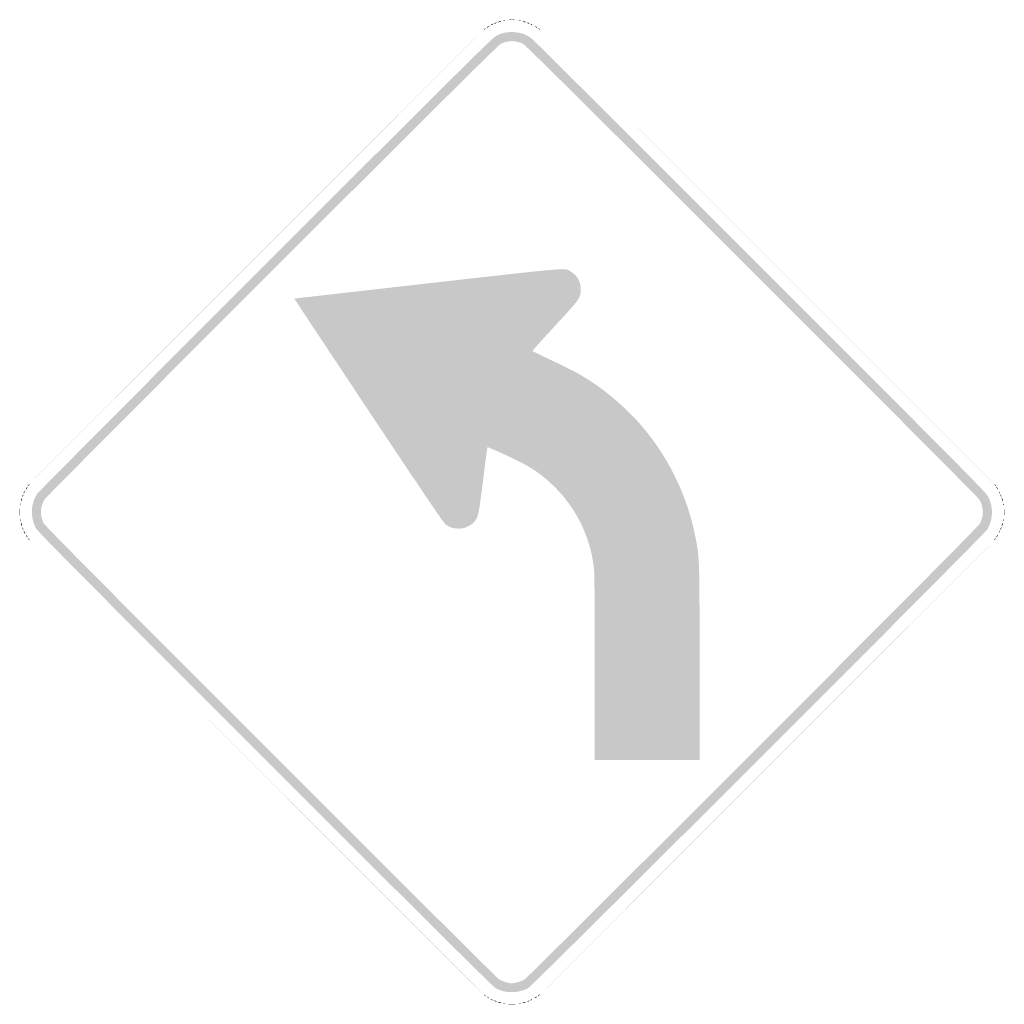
# Model space of a CAD drawing. Header units: inches. Extents: x -21 to 21, y -21 to 21.
import ezdxf

# ---------------------------------------------------------------- set-up
doc = ezdxf.new("R2010")
doc.units = ezdxf.units.IN
doc.header["$MEASUREMENT"] = 0

msp = doc.modelspace()

# ---------------------------------------------------------------- hatches: boundary and pattern name
h = msp.add_hatch(color=7)
edge = h.paths.add_edge_path()
edge.add_spline(control_points=[(-0.124, 21.03), (-0.056, 21.036), (0.056, 21.036), (0.124, 21.03), (0.193, 21.024), (0.137, 21.019), (0, 21.019), (-0.137, 21.019), (-0.193, 21.024), (-0.124, 21.03)], knot_values=[0, 0, 0, 0, 1, 1, 1, 2, 2, 2, 3, 3, 3, 3], degree=3, periodic=0)
h = msp.add_hatch(color=7)
edge = h.paths.add_edge_path()
edge.add_spline(control_points=[(-1.2, 20.61), (-1.2, 20.616), (-1.177, 20.639), (-1.148, 20.661), (-1.102, 20.697), (-1.101, 20.696), (-1.137, 20.65), (-1.176, 20.601), (-1.2, 20.586), (-1.2, 20.61)], knot_values=[0, 0, 0, 0, 1, 1, 1, 2, 2, 2, 3, 3, 3, 3], degree=3, periodic=0)
h = msp.add_hatch(color=7)
edge = h.paths.add_edge_path()
edge.add_spline(control_points=[(-1.083, 20.699), (-1.083, 20.707), (-1.056, 20.728), (-1.024, 20.745), (-0.992, 20.762), (-0.966, 20.77), (-0.966, 20.762), (-0.966, 20.754), (-0.992, 20.733), (-1.024, 20.716), (-1.056, 20.699), (-1.083, 20.691), (-1.083, 20.699)], knot_values=[0, 0, 0, 0, 1, 1, 1, 2, 2, 2, 3, 3, 3, 4, 4, 4, 4], degree=3, periodic=0)
h = msp.add_hatch(color=7)
edge = h.paths.add_edge_path()
edge.add_spline(control_points=[(-0.894, 20.817), (-0.863, 20.842), (-0.824, 20.862), (-0.809, 20.862), (-0.772, 20.862), (-0.788, 20.849), (-0.878, 20.806), (-0.947, 20.773), (-0.948, 20.774), (-0.894, 20.817)], knot_values=[0, 0, 0, 0, 1, 1, 1, 2, 2, 2, 3, 3, 3, 3], degree=3, periodic=0)
h = msp.add_hatch(color=7)
edge = h.paths.add_edge_path()
edge.add_spline(control_points=[(-0.731, 20.891), (-0.707, 20.907), (-0.674, 20.92), (-0.658, 20.92), (-0.642, 20.92), (-0.649, 20.907), (-0.673, 20.891), (-0.697, 20.876), (-0.73, 20.863), (-0.746, 20.863), (-0.762, 20.863), (-0.756, 20.876), (-0.731, 20.891)], knot_values=[0, 0, 0, 0, 1, 1, 1, 2, 2, 2, 3, 3, 3, 4, 4, 4, 4], degree=3, periodic=0)
h = msp.add_hatch(color=7)
edge = h.paths.add_edge_path()
edge.add_spline(control_points=[(-0.571, 20.95), (-0.538, 20.964), (-0.492, 20.975), (-0.468, 20.975), (-0.44, 20.975), (-0.446, 20.966), (-0.483, 20.95), (-0.515, 20.936), (-0.561, 20.925), (-0.585, 20.925), (-0.613, 20.925), (-0.607, 20.934), (-0.571, 20.95)], knot_values=[0, 0, 0, 0, 1, 1, 1, 2, 2, 2, 3, 3, 3, 4, 4, 4, 4], degree=3, periodic=0)
h = msp.add_hatch(color=7)
edge = h.paths.add_edge_path()
edge.add_spline(control_points=[(-0.373, 20.999), (-0.344, 21.007), (-0.305, 21.006), (-0.285, 20.998), (-0.265, 20.99), (-0.288, 20.984), (-0.336, 20.985), (-0.385, 20.985), (-0.401, 20.992), (-0.373, 20.999)], knot_values=[0, 0, 0, 0, 1, 1, 1, 2, 2, 2, 3, 3, 3, 3], degree=3, periodic=0)
h = msp.add_hatch(color=7)
edge = h.paths.add_edge_path()
edge.add_spline(control_points=[(0.3, 20.999), (0.329, 21.007), (0.368, 21.006), (0.388, 20.998), (0.408, 20.99), (0.385, 20.984), (0.336, 20.985), (0.288, 20.985), (0.272, 20.992), (0.3, 20.999)], knot_values=[0, 0, 0, 0, 1, 1, 1, 2, 2, 2, 3, 3, 3, 3], degree=3, periodic=0)
h = msp.add_hatch(color=7)
edge = h.paths.add_edge_path()
edge.add_spline(control_points=[(0.483, 20.95), (0.446, 20.966), (0.44, 20.975), (0.468, 20.975), (0.492, 20.975), (0.538, 20.964), (0.571, 20.95), (0.607, 20.934), (0.613, 20.925), (0.585, 20.925), (0.561, 20.925), (0.515, 20.936), (0.483, 20.95)], knot_values=[0, 0, 0, 0, 1, 1, 1, 2, 2, 2, 3, 3, 3, 4, 4, 4, 4], degree=3, periodic=0)
h = msp.add_hatch(color=7)
edge = h.paths.add_edge_path()
edge.add_spline(control_points=[(0.673, 20.891), (0.649, 20.907), (0.642, 20.92), (0.658, 20.92), (0.674, 20.92), (0.707, 20.907), (0.731, 20.891), (0.756, 20.876), (0.762, 20.863), (0.746, 20.863), (0.73, 20.863), (0.697, 20.876), (0.673, 20.891)], knot_values=[0, 0, 0, 0, 1, 1, 1, 2, 2, 2, 3, 3, 3, 4, 4, 4, 4], degree=3, periodic=0)
h = msp.add_hatch(color=7)
edge = h.paths.add_edge_path()
edge.add_spline(control_points=[(0.819, 20.833), (0.793, 20.85), (0.789, 20.861), (0.81, 20.862), (0.829, 20.862), (0.853, 20.849), (0.863, 20.833), (0.886, 20.796), (0.875, 20.796), (0.819, 20.833)], knot_values=[0, 0, 0, 0, 1, 1, 1, 2, 2, 2, 3, 3, 3, 3], degree=3, periodic=0)
h = msp.add_hatch(color=7)
edge = h.paths.add_edge_path()
edge.add_spline(control_points=[(1.008, 20.732), (0.953, 20.776), (0.954, 20.776), (1.017, 20.746), (1.053, 20.728), (1.083, 20.708), (1.083, 20.7), (1.083, 20.678), (1.067, 20.684), (1.008, 20.732)], knot_values=[0, 0, 0, 0, 1, 1, 1, 2, 2, 2, 3, 3, 3, 3], degree=3, periodic=0)
h = msp.add_hatch(color=7)
edge = h.paths.add_edge_path()
edge.add_spline(control_points=[(1.137, 20.65), (1.101, 20.696), (1.102, 20.697), (1.148, 20.661), (1.177, 20.639), (1.2, 20.616), (1.2, 20.61), (1.2, 20.586), (1.176, 20.601), (1.137, 20.65)], knot_values=[0, 0, 0, 0, 1, 1, 1, 2, 2, 2, 3, 3, 3, 3], degree=3, periodic=0)
h = msp.add_hatch(color=7)
edge = h.paths.add_edge_path()
edge.add_spline(control_points=[(-0.377, -20.465), (-0.464, -20.441), (-0.602, -20.387), (-0.685, -20.344), (-0.801, -20.283), (-2.964, -18.137), (-10.551, -10.55), (-19.66, -1.441), (-20.273, -0.822), (-20.357, -0.644), (-20.583, -0.168), (-20.554, 0.36), (-20.28, 0.784), (-20.231, 0.86), (-15.836, 5.275), (-10.513, 10.596), (-1.679, 19.424), (-0.818, 20.277), (-0.65, 20.359), (-0.404, 20.479), (-0.182, 20.521), (0.102, 20.503), (0.39, 20.484), (0.617, 20.402), (0.84, 20.234), (0.933, 20.165), (5.342, 15.771), (10.638, 10.471), (19.681, 1.421), (20.273, 0.822), (20.357, 0.644), (20.575, 0.18), (20.557, -0.328), (20.306, -0.743), (20.158, -0.986), (0.887, -20.239), (0.685, -20.344), (0.374, -20.507), (-0.045, -20.554), (-0.377, -20.465)], knot_values=[0, 0, 0, 0, 1, 1, 1, 2, 2, 2, 3, 3, 3, 4, 4, 4, 5, 5, 5, 6, 6, 6, 7, 7, 7, 8, 8, 8, 9, 9, 9, 10, 10, 10, 11, 11, 11, 12, 12, 12, 13, 13, 13, 13], degree=3, periodic=0)
edge = h.paths.add_edge_path(flags=0)
edge.add_spline(control_points=[(0.25, -20.085), (0.345, -20.06), (0.483, -20.002), (0.556, -19.955), (0.628, -19.908), (5.021, -15.534), (10.317, -10.235), (17.92, -2.628), (19.961, -0.571), (20.011, -0.464), (20.046, -0.389), (20.089, -0.248), (20.107, -0.151), (20.148, 0.068), (20.088, 0.35), (19.956, 0.553), (19.908, 0.627), (15.534, 5.021), (10.235, 10.317), (2.739, 17.809), (0.57, 19.961), (0.467, 20.01), (0.393, 20.044), (0.258, 20.087), (0.167, 20.105), (-0.027, 20.144), (-0.251, 20.11), (-0.467, 20.01), (-0.57, 19.961), (-2.739, 17.809), (-10.235, 10.317), (-15.534, 5.021), (-19.908, 0.627), (-19.956, 0.553), (-20.088, 0.35), (-20.148, 0.068), (-20.107, -0.151), (-20.089, -0.248), (-20.046, -0.389), (-20.011, -0.464), (-19.961, -0.571), (-17.92, -2.628), (-10.317, -10.235), (-5.021, -15.534), (-0.628, -19.908), (-0.555, -19.955), (-0.416, -20.045), (-0.165, -20.125), (-0.013, -20.129), (0.035, -20.13), (0.154, -20.11), (0.25, -20.085)], knot_values=[0, 0, 0, 0, 1, 1, 1, 2, 2, 2, 3, 3, 3, 4, 4, 4, 5, 5, 5, 6, 6, 6, 7, 7, 7, 8, 8, 8, 9, 9, 9, 10, 10, 10, 11, 11, 11, 12, 12, 12, 13, 13, 13, 14, 14, 14, 15, 15, 15, 16, 16, 16, 17, 17, 17, 17], degree=3, periodic=0)
h = msp.add_hatch(color=7)
edge = h.paths.add_edge_path()
edge.add_spline(control_points=[(-10.928, 10.914), (-5.618, 16.224), (-1.266, 20.569), (-1.258, 20.569), (-1.25, 20.569), (-5.589, 16.224), (-10.899, 10.914), (-16.21, 5.603), (-20.561, 1.258), (-20.569, 1.258), (-20.578, 1.258), (-16.239, 5.603), (-10.928, 10.914)], knot_values=[0, 0, 0, 0, 1, 1, 1, 2, 2, 2, 3, 3, 3, 4, 4, 4, 4], degree=3, periodic=0)
h = msp.add_hatch(color=7)
edge = h.paths.add_edge_path()
edge.add_line((10.899, 10.921), (1.244, 20.584))
edge.add_line((1.244, 20.584), (10.907, 10.928))
edge.add_spline(control_points=[(10.907, 10.928), (16.221, 5.618), (20.569, 1.27), (20.569, 1.265), (20.569, 1.261), (20.566, 1.258), (20.562, 1.258), (20.558, 1.258), (16.21, 5.607), (10.899, 10.921)], knot_values=[0, 0, 0, 0, 1, 1, 1, 2, 2, 2, 3, 3, 3, 3], degree=3, periodic=0)
h = msp.add_hatch(color=7)
edge = h.paths.add_edge_path()
edge.add_spline(control_points=[(3.54, -6.674), (3.54, -4.146), (3.529, -2.649), (3.51, -2.454), (3.323, -0.617), (2.279, 1.015), (0.682, 1.965), (0.371, 2.151), (-1.016, 2.798), (-1.043, 2.771), (-1.053, 2.76), (-1.139, 2.123), (-1.234, 1.354), (-1.418, -0.136), (-1.434, -0.209), (-1.62, -0.43), (-1.664, -0.481), (-1.78, -0.564), (-1.878, -0.613), (-2.03, -0.688), (-2.091, -0.702), (-2.273, -0.702), (-2.505, -0.702), (-2.632, -0.663), (-2.822, -0.533), (-2.915, -0.469), (-3.563, 0.487), (-6.12, 4.329), (-7.87, 6.96), (-9.298, 9.116), (-9.294, 9.12), (-9.29, 9.124), (-6.727, 9.416), (-3.598, 9.77), (2.567, 10.468), (2.24, 10.44), (2.499, 10.287), (2.792, 10.114), (2.939, 9.855), (2.94, 9.509), (2.94, 9.152), (2.916, 9.118), (1.834, 7.947), (1.306, 7.376), (0.877, 6.898), (0.88, 6.885), (0.884, 6.872), (1.184, 6.722), (1.548, 6.552), (2.61, 6.054), (2.93, 5.882), (3.487, 5.51), (4.168, 5.054), (4.965, 4.35), (5.51, 3.721), (6.682, 2.37), (7.492, 0.708), (7.838, -1.055), (8.017, -1.969), (8.017, -1.962), (8.017, -6.48)], knot_values=[0, 0, 0, 0, 1, 1, 1, 2, 2, 2, 3, 3, 3, 4, 4, 4, 5, 5, 5, 6, 6, 6, 7, 7, 7, 8, 8, 8, 9, 9, 9, 10, 10, 10, 11, 11, 11, 12, 12, 12, 13, 13, 13, 14, 14, 14, 15, 15, 15, 16, 16, 16, 17, 17, 17, 18, 18, 18, 19, 19, 19, 20, 20, 20, 20], degree=3, periodic=0)
edge.add_line((8.017, -6.48), (8.017, -10.592))
edge.add_line((8.017, -10.592), (5.779, -10.592))
edge.add_line((5.779, -10.592), (3.54, -10.592))
edge.add_line((3.54, -10.592), (3.54, -6.674))
h = msp.add_hatch(color=7)
edge = h.paths.add_edge_path()
edge.add_spline(control_points=[(-20.862, 0.809), (-20.862, 0.824), (-20.842, 0.863), (-20.817, 0.894), (-20.774, 0.948), (-20.773, 0.947), (-20.806, 0.878), (-20.849, 0.788), (-20.862, 0.772), (-20.862, 0.809)], knot_values=[0, 0, 0, 0, 1, 1, 1, 2, 2, 2, 3, 3, 3, 3], degree=3, periodic=0)
h = msp.add_hatch(color=7)
edge = h.paths.add_edge_path()
edge.add_spline(control_points=[(-20.745, 1.024), (-20.728, 1.056), (-20.707, 1.083), (-20.699, 1.083), (-20.691, 1.083), (-20.699, 1.056), (-20.716, 1.024), (-20.733, 0.992), (-20.754, 0.966), (-20.762, 0.966), (-20.77, 0.966), (-20.762, 0.992), (-20.745, 1.024)], knot_values=[0, 0, 0, 0, 1, 1, 1, 2, 2, 2, 3, 3, 3, 4, 4, 4, 4], degree=3, periodic=0)
h = msp.add_hatch(color=7)
edge = h.paths.add_edge_path()
edge.add_spline(control_points=[(-20.687, 1.123), (-20.687, 1.129), (-20.663, 1.152), (-20.635, 1.174), (-20.589, 1.211), (-20.588, 1.209), (-20.624, 1.163), (-20.662, 1.114), (-20.687, 1.099), (-20.687, 1.123)], knot_values=[0, 0, 0, 0, 1, 1, 1, 2, 2, 2, 3, 3, 3, 3], degree=3, periodic=0)
h = msp.add_hatch(color=7)
edge = h.paths.add_edge_path()
edge.add_spline(control_points=[(20.624, 1.163), (20.588, 1.209), (20.589, 1.211), (20.635, 1.174), (20.663, 1.152), (20.687, 1.129), (20.687, 1.123), (20.687, 1.099), (20.662, 1.114), (20.624, 1.163)], knot_values=[0, 0, 0, 0, 1, 1, 1, 2, 2, 2, 3, 3, 3, 3], degree=3, periodic=0)
h = msp.add_hatch(color=7)
edge = h.paths.add_edge_path()
edge.add_spline(control_points=[(20.716, 1.024), (20.699, 1.056), (20.691, 1.083), (20.699, 1.083), (20.707, 1.083), (20.728, 1.056), (20.745, 1.024), (20.762, 0.992), (20.77, 0.966), (20.762, 0.966), (20.754, 0.966), (20.733, 0.992), (20.716, 1.024)], knot_values=[0, 0, 0, 0, 1, 1, 1, 2, 2, 2, 3, 3, 3, 4, 4, 4, 4], degree=3, periodic=0)
h = msp.add_hatch(color=7)
edge = h.paths.add_edge_path()
edge.add_spline(control_points=[(20.82, 0.84), (20.804, 0.882), (20.808, 0.885), (20.836, 0.856), (20.856, 0.836), (20.865, 0.813), (20.856, 0.804), (20.847, 0.795), (20.831, 0.811), (20.82, 0.84)], knot_values=[0, 0, 0, 0, 1, 1, 1, 2, 2, 2, 3, 3, 3, 3], degree=3, periodic=0)
h = msp.add_hatch(color=7)
edge = h.paths.add_edge_path()
edge.add_spline(control_points=[(-20.975, 0.468), (-20.975, 0.492), (-20.964, 0.538), (-20.95, 0.571), (-20.934, 0.607), (-20.925, 0.613), (-20.925, 0.585), (-20.925, 0.561), (-20.936, 0.515), (-20.95, 0.483), (-20.966, 0.446), (-20.975, 0.44), (-20.975, 0.468)], knot_values=[0, 0, 0, 0, 1, 1, 1, 2, 2, 2, 3, 3, 3, 4, 4, 4, 4], degree=3, periodic=0)
h = msp.add_hatch(color=7)
edge = h.paths.add_edge_path()
edge.add_spline(control_points=[(-20.92, 0.658), (-20.92, 0.674), (-20.907, 0.707), (-20.891, 0.731), (-20.876, 0.756), (-20.863, 0.762), (-20.863, 0.746), (-20.863, 0.73), (-20.876, 0.697), (-20.891, 0.673), (-20.907, 0.649), (-20.92, 0.642), (-20.92, 0.658)], knot_values=[0, 0, 0, 0, 1, 1, 1, 2, 2, 2, 3, 3, 3, 4, 4, 4, 4], degree=3, periodic=0)
h = msp.add_hatch(color=7)
edge = h.paths.add_edge_path()
edge.add_spline(control_points=[(20.88, 0.689), (20.852, 0.762), (20.86, 0.781), (20.895, 0.722), (20.912, 0.693), (20.92, 0.662), (20.912, 0.655), (20.905, 0.647), (20.89, 0.663), (20.88, 0.689)], knot_values=[0, 0, 0, 0, 1, 1, 1, 2, 2, 2, 3, 3, 3, 3], degree=3, periodic=0)
h = msp.add_hatch(color=7)
edge = h.paths.add_edge_path()
edge.add_spline(control_points=[(20.937, 0.514), (20.927, 0.557), (20.923, 0.598), (20.93, 0.605), (20.937, 0.612), (20.952, 0.582), (20.962, 0.539), (20.973, 0.496), (20.976, 0.456), (20.969, 0.449), (20.963, 0.442), (20.948, 0.471), (20.937, 0.514)], knot_values=[0, 0, 0, 0, 1, 1, 1, 2, 2, 2, 3, 3, 3, 4, 4, 4, 4], degree=3, periodic=0)
h = msp.add_hatch(color=7)
edge = h.paths.add_edge_path()
edge.add_spline(control_points=[(-21.027, 0), (-21.027, 0.137), (-21.022, 0.193), (-21.016, 0.124), (-21.01, 0.056), (-21.01, -0.056), (-21.016, -0.124), (-21.022, -0.193), (-21.027, -0.137), (-21.027, 0)], knot_values=[0, 0, 0, 0, 1, 1, 1, 2, 2, 2, 3, 3, 3, 3], degree=3, periodic=0)
h = msp.add_hatch(color=7)
edge = h.paths.add_edge_path()
edge.add_spline(control_points=[(-21.003, 0.336), (-21.002, 0.385), (-20.996, 0.401), (-20.988, 0.373), (-20.981, 0.344), (-20.981, 0.305), (-20.989, 0.285), (-20.997, 0.265), (-21.003, 0.288), (-21.003, 0.336)], knot_values=[0, 0, 0, 0, 1, 1, 1, 2, 2, 2, 3, 3, 3, 3], degree=3, periodic=0)
h = msp.add_hatch(color=7)
edge = h.paths.add_edge_path()
edge.add_spline(control_points=[(20.985, 0.336), (20.985, 0.385), (20.992, 0.401), (20.999, 0.373), (21.007, 0.344), (21.006, 0.305), (20.998, 0.285), (20.99, 0.265), (20.984, 0.288), (20.985, 0.336)], knot_values=[0, 0, 0, 0, 1, 1, 1, 2, 2, 2, 3, 3, 3, 3], degree=3, periodic=0)
h = msp.add_hatch(color=7)
edge = h.paths.add_edge_path()
edge.add_spline(control_points=[(21.019, 0), (21.019, 0.137), (21.024, 0.193), (21.03, 0.124), (21.036, 0.056), (21.036, -0.056), (21.03, -0.124), (21.024, -0.193), (21.019, -0.137), (21.019, 0)], knot_values=[0, 0, 0, 0, 1, 1, 1, 2, 2, 2, 3, 3, 3, 3], degree=3, periodic=0)
h = msp.add_hatch(color=7)
edge = h.paths.add_edge_path()
edge.add_spline(control_points=[(-21.003, -0.336), (-21.002, -0.288), (-20.996, -0.272), (-20.988, -0.3), (-20.981, -0.329), (-20.981, -0.368), (-20.989, -0.388), (-20.997, -0.408), (-21.003, -0.385), (-21.003, -0.336)], knot_values=[0, 0, 0, 0, 1, 1, 1, 2, 2, 2, 3, 3, 3, 3], degree=3, periodic=0)
h = msp.add_hatch(color=7)
edge = h.paths.add_edge_path()
edge.add_spline(control_points=[(20.985, -0.336), (20.985, -0.288), (20.992, -0.272), (20.999, -0.3), (21.007, -0.329), (21.006, -0.368), (20.998, -0.388), (20.99, -0.408), (20.984, -0.385), (20.985, -0.336)], knot_values=[0, 0, 0, 0, 1, 1, 1, 2, 2, 2, 3, 3, 3, 3], degree=3, periodic=0)
h = msp.add_hatch(color=7)
edge = h.paths.add_edge_path()
edge.add_spline(control_points=[(-20.962, -0.539), (-20.973, -0.496), (-20.976, -0.456), (-20.969, -0.449), (-20.963, -0.442), (-20.948, -0.471), (-20.937, -0.514), (-20.927, -0.557), (-20.923, -0.598), (-20.93, -0.605), (-20.937, -0.612), (-20.952, -0.582), (-20.962, -0.539)], knot_values=[0, 0, 0, 0, 1, 1, 1, 2, 2, 2, 3, 3, 3, 4, 4, 4, 4], degree=3, periodic=0)
h = msp.add_hatch(color=7)
edge = h.paths.add_edge_path()
edge.add_spline(control_points=[(-20.902, -0.716), (-20.931, -0.642), (-20.922, -0.623), (-20.888, -0.682), (-20.871, -0.712), (-20.863, -0.742), (-20.87, -0.75), (-20.878, -0.757), (-20.892, -0.742), (-20.902, -0.716)], knot_values=[0, 0, 0, 0, 1, 1, 1, 2, 2, 2, 3, 3, 3, 3], degree=3, periodic=0)
h = msp.add_hatch(color=7)
edge = h.paths.add_edge_path()
edge.add_spline(control_points=[(-20.834, -0.875), (-20.852, -0.842), (-20.861, -0.809), (-20.855, -0.802), (-20.848, -0.795), (-20.827, -0.823), (-20.809, -0.863), (-20.769, -0.952), (-20.788, -0.961), (-20.834, -0.875)], knot_values=[0, 0, 0, 0, 1, 1, 1, 2, 2, 2, 3, 3, 3, 3], degree=3, periodic=0)
h = msp.add_hatch(color=7)
edge = h.paths.add_edge_path()
edge.add_spline(control_points=[(20.82, -0.84), (20.831, -0.811), (20.847, -0.795), (20.856, -0.804), (20.865, -0.813), (20.856, -0.836), (20.836, -0.856), (20.808, -0.885), (20.804, -0.882), (20.82, -0.84)], knot_values=[0, 0, 0, 0, 1, 1, 1, 2, 2, 2, 3, 3, 3, 3], degree=3, periodic=0)
h = msp.add_hatch(color=7)
edge = h.paths.add_edge_path()
edge.add_spline(control_points=[(20.863, -0.746), (20.863, -0.73), (20.876, -0.697), (20.891, -0.673), (20.907, -0.649), (20.92, -0.642), (20.92, -0.658), (20.92, -0.674), (20.907, -0.707), (20.891, -0.731), (20.876, -0.756), (20.863, -0.762), (20.863, -0.746)], knot_values=[0, 0, 0, 0, 1, 1, 1, 2, 2, 2, 3, 3, 3, 4, 4, 4, 4], degree=3, periodic=0)
h = msp.add_hatch(color=7)
edge = h.paths.add_edge_path()
edge.add_spline(control_points=[(20.925, -0.585), (20.925, -0.561), (20.936, -0.515), (20.95, -0.483), (20.966, -0.446), (20.975, -0.44), (20.975, -0.468), (20.975, -0.492), (20.964, -0.538), (20.95, -0.571), (20.934, -0.607), (20.925, -0.613), (20.925, -0.585)], knot_values=[0, 0, 0, 0, 1, 1, 1, 2, 2, 2, 3, 3, 3, 4, 4, 4, 4], degree=3, periodic=0)
h = msp.add_hatch(color=7)
edge = h.paths.add_edge_path()
edge.add_spline(control_points=[(-20.745, -1.024), (-20.762, -0.992), (-20.77, -0.966), (-20.762, -0.966), (-20.754, -0.966), (-20.733, -0.992), (-20.716, -1.024), (-20.699, -1.056), (-20.691, -1.083), (-20.699, -1.083), (-20.707, -1.083), (-20.728, -1.056), (-20.745, -1.024)], knot_values=[0, 0, 0, 0, 1, 1, 1, 2, 2, 2, 3, 3, 3, 4, 4, 4, 4], degree=3, periodic=0)
h = msp.add_hatch(color=7)
edge = h.paths.add_edge_path()
edge.add_spline(control_points=[(-20.661, -1.148), (-20.697, -1.102), (-20.696, -1.101), (-20.65, -1.137), (-20.601, -1.176), (-20.586, -1.2), (-20.61, -1.2), (-20.616, -1.2), (-20.639, -1.177), (-20.661, -1.148)], knot_values=[0, 0, 0, 0, 1, 1, 1, 2, 2, 2, 3, 3, 3, 3], degree=3, periodic=0)
h = msp.add_hatch(color=7)
edge = h.paths.add_edge_path()
edge.add_line((-10.928, -10.907), (-20.584, -1.244))
edge.add_line((-20.584, -1.244), (-10.921, -10.899))
edge.add_spline(control_points=[(-10.921, -10.899), (-5.607, -16.21), (-1.258, -20.558), (-1.258, -20.562), (-1.258, -20.566), (-1.261, -20.569), (-1.265, -20.569), (-1.27, -20.569), (-5.618, -16.221), (-10.928, -10.907)], knot_values=[0, 0, 0, 0, 1, 1, 1, 2, 2, 2, 3, 3, 3, 3], degree=3, periodic=0)
h = msp.add_hatch(color=7)
edge = h.paths.add_edge_path()
edge.add_spline(control_points=[(10.899, -10.914), (16.21, -5.603), (20.561, -1.258), (20.569, -1.258), (20.578, -1.258), (16.239, -5.603), (10.928, -10.914), (5.618, -16.224), (1.266, -20.569), (1.258, -20.569), (1.25, -20.569), (5.589, -16.224), (10.899, -10.914)], knot_values=[0, 0, 0, 0, 1, 1, 1, 2, 2, 2, 3, 3, 3, 4, 4, 4, 4], degree=3, periodic=0)
h = msp.add_hatch(color=7)
edge = h.paths.add_edge_path()
edge.add_spline(control_points=[(20.599, -1.189), (20.599, -1.183), (20.622, -1.159), (20.65, -1.137), (20.696, -1.101), (20.697, -1.102), (20.661, -1.148), (20.623, -1.197), (20.599, -1.213), (20.599, -1.189)], knot_values=[0, 0, 0, 0, 1, 1, 1, 2, 2, 2, 3, 3, 3, 3], degree=3, periodic=0)
h = msp.add_hatch(color=7)
edge = h.paths.add_edge_path()
edge.add_spline(control_points=[(20.716, -1.024), (20.733, -0.992), (20.754, -0.966), (20.762, -0.966), (20.77, -0.966), (20.762, -0.992), (20.745, -1.024), (20.728, -1.056), (20.707, -1.083), (20.699, -1.083), (20.691, -1.083), (20.699, -1.056), (20.716, -1.024)], knot_values=[0, 0, 0, 0, 1, 1, 1, 2, 2, 2, 3, 3, 3, 4, 4, 4, 4], degree=3, periodic=0)
h = msp.add_hatch(color=7)
edge = h.paths.add_edge_path()
edge.add_spline(control_points=[(-1.174, -20.635), (-1.211, -20.589), (-1.209, -20.588), (-1.163, -20.624), (-1.135, -20.646), (-1.112, -20.669), (-1.112, -20.675), (-1.112, -20.7), (-1.136, -20.684), (-1.174, -20.635)], knot_values=[0, 0, 0, 0, 1, 1, 1, 2, 2, 2, 3, 3, 3, 3], degree=3, periodic=0)
h = msp.add_hatch(color=7)
edge = h.paths.add_edge_path()
edge.add_spline(control_points=[(1.112, -20.675), (1.112, -20.669), (1.135, -20.646), (1.163, -20.624), (1.209, -20.588), (1.211, -20.589), (1.174, -20.635), (1.136, -20.684), (1.112, -20.7), (1.112, -20.675)], knot_values=[0, 0, 0, 0, 1, 1, 1, 2, 2, 2, 3, 3, 3, 3], degree=3, periodic=0)
h = msp.add_hatch(color=7)
edge = h.paths.add_edge_path()
edge.add_spline(control_points=[(-1.04, -20.729), (-1.095, -20.685), (-1.095, -20.685), (-1.031, -20.715), (-0.995, -20.733), (-0.966, -20.753), (-0.966, -20.761), (-0.966, -20.783), (-0.981, -20.777), (-1.04, -20.729)], knot_values=[0, 0, 0, 0, 1, 1, 1, 2, 2, 2, 3, 3, 3, 3], degree=3, periodic=0)
h = msp.add_hatch(color=7)
edge = h.paths.add_edge_path()
edge.add_spline(control_points=[(-0.894, -20.817), (-0.948, -20.774), (-0.947, -20.773), (-0.878, -20.806), (-0.788, -20.849), (-0.772, -20.862), (-0.809, -20.862), (-0.824, -20.862), (-0.863, -20.842), (-0.894, -20.817)], knot_values=[0, 0, 0, 0, 1, 1, 1, 2, 2, 2, 3, 3, 3, 3], degree=3, periodic=0)
h = msp.add_hatch(color=7)
edge = h.paths.add_edge_path()
edge.add_spline(control_points=[(-0.731, -20.891), (-0.756, -20.876), (-0.762, -20.863), (-0.746, -20.863), (-0.73, -20.863), (-0.697, -20.876), (-0.673, -20.891), (-0.649, -20.907), (-0.642, -20.92), (-0.658, -20.92), (-0.674, -20.92), (-0.707, -20.907), (-0.731, -20.891)], knot_values=[0, 0, 0, 0, 1, 1, 1, 2, 2, 2, 3, 3, 3, 4, 4, 4, 4], degree=3, periodic=0)
h = msp.add_hatch(color=7)
edge = h.paths.add_edge_path()
edge.add_spline(control_points=[(-0.571, -20.95), (-0.607, -20.934), (-0.613, -20.925), (-0.585, -20.925), (-0.561, -20.925), (-0.515, -20.936), (-0.483, -20.95), (-0.446, -20.966), (-0.44, -20.975), (-0.468, -20.975), (-0.492, -20.975), (-0.538, -20.964), (-0.571, -20.95)], knot_values=[0, 0, 0, 0, 1, 1, 1, 2, 2, 2, 3, 3, 3, 4, 4, 4, 4], degree=3, periodic=0)
h = msp.add_hatch(color=7)
edge = h.paths.add_edge_path()
edge.add_spline(control_points=[(-0.373, -20.988), (-0.344, -20.981), (-0.305, -20.981), (-0.285, -20.989), (-0.265, -20.997), (-0.288, -21.003), (-0.336, -21.003), (-0.385, -21.002), (-0.401, -20.996), (-0.373, -20.988)], knot_values=[0, 0, 0, 0, 1, 1, 1, 2, 2, 2, 3, 3, 3, 3], degree=3, periodic=0)
h = msp.add_hatch(color=7)
edge = h.paths.add_edge_path()
edge.add_spline(control_points=[(-0.124, -21.016), (-0.056, -21.01), (0.056, -21.01), (0.124, -21.016), (0.193, -21.022), (0.137, -21.027), (0, -21.027), (-0.137, -21.027), (-0.193, -21.022), (-0.124, -21.016)], knot_values=[0, 0, 0, 0, 1, 1, 1, 2, 2, 2, 3, 3, 3, 3], degree=3, periodic=0)
h = msp.add_hatch(color=7)
edge = h.paths.add_edge_path()
edge.add_spline(control_points=[(0.3, -20.988), (0.329, -20.981), (0.368, -20.981), (0.388, -20.989), (0.408, -20.997), (0.385, -21.003), (0.336, -21.003), (0.288, -21.002), (0.272, -20.996), (0.3, -20.988)], knot_values=[0, 0, 0, 0, 1, 1, 1, 2, 2, 2, 3, 3, 3, 3], degree=3, periodic=0)
h = msp.add_hatch(color=7)
edge = h.paths.add_edge_path()
edge.add_spline(control_points=[(0.483, -20.95), (0.515, -20.936), (0.561, -20.925), (0.585, -20.925), (0.613, -20.925), (0.607, -20.934), (0.571, -20.95), (0.538, -20.964), (0.492, -20.975), (0.468, -20.975), (0.44, -20.975), (0.446, -20.966), (0.483, -20.95)], knot_values=[0, 0, 0, 0, 1, 1, 1, 2, 2, 2, 3, 3, 3, 4, 4, 4, 4], degree=3, periodic=0)
h = msp.add_hatch(color=7)
edge = h.paths.add_edge_path()
edge.add_spline(control_points=[(0.673, -20.891), (0.697, -20.876), (0.73, -20.863), (0.746, -20.863), (0.762, -20.863), (0.756, -20.876), (0.731, -20.891), (0.707, -20.907), (0.674, -20.92), (0.658, -20.92), (0.642, -20.92), (0.649, -20.907), (0.673, -20.891)], knot_values=[0, 0, 0, 0, 1, 1, 1, 2, 2, 2, 3, 3, 3, 4, 4, 4, 4], degree=3, periodic=0)
h = msp.add_hatch(color=7)
edge = h.paths.add_edge_path()
edge.add_spline(control_points=[(0.79, -20.851), (0.79, -20.844), (0.81, -20.831), (0.835, -20.822), (0.861, -20.812), (0.873, -20.817), (0.863, -20.833), (0.846, -20.861), (0.79, -20.874), (0.79, -20.851)], knot_values=[0, 0, 0, 0, 1, 1, 1, 2, 2, 2, 3, 3, 3, 3], degree=3, periodic=0)
h = msp.add_hatch(color=7)
edge = h.paths.add_edge_path()
edge.add_spline(control_points=[(0.966, -20.762), (0.966, -20.754), (0.992, -20.733), (1.024, -20.716), (1.056, -20.699), (1.083, -20.691), (1.083, -20.699), (1.083, -20.707), (1.056, -20.728), (1.024, -20.745), (0.992, -20.762), (0.966, -20.77), (0.966, -20.762)], knot_values=[0, 0, 0, 0, 1, 1, 1, 2, 2, 2, 3, 3, 3, 4, 4, 4, 4], degree=3, periodic=0)

doc.saveas('drawing.dxf')
